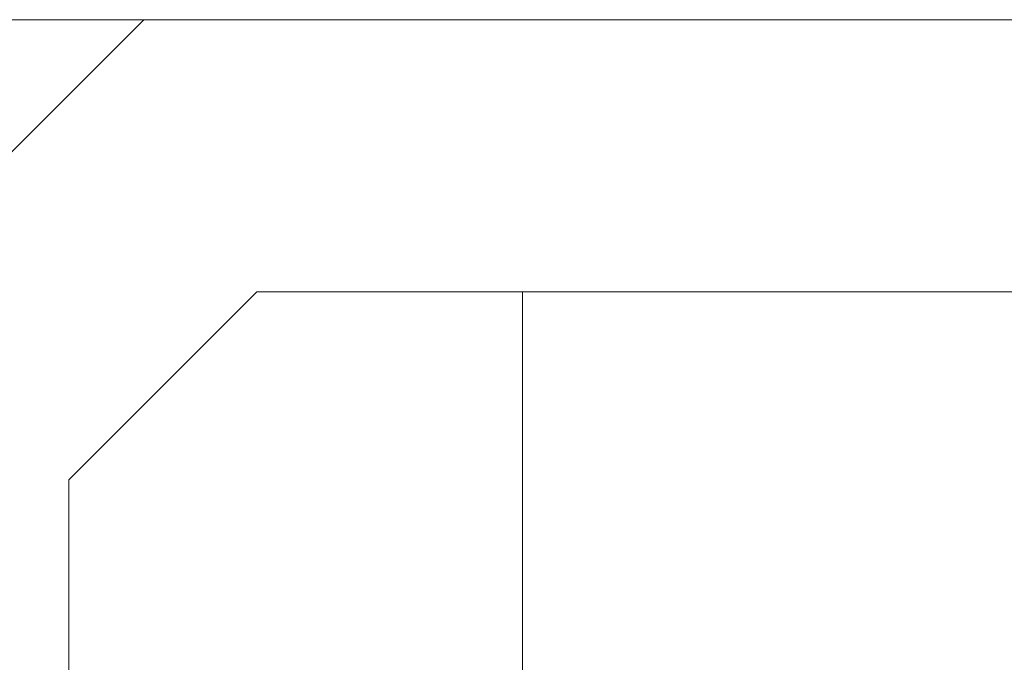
# Model space of a CAD drawing. Header units: feet. Extents: x 8 to 127, y 6 to 90.
# Tile 222 of 256: x 36.588 to 37.131, y 59.198 to 59.552. Entities that reach past the tile are written whole.
import ezdxf

# ---------------------------------------------------------------- set-up
doc = ezdxf.new("R2010")
doc.units = ezdxf.units.FT
doc.header["$MEASUREMENT"] = 0
doc.layers.add('madeira', color=35, linetype='Continuous')
doc.layers.add('MOBILIARIO', color=250, linetype='Continuous')

msp = doc.modelspace()

# ---------------------------------------------------------------- linework, layer by layer
at = {"layer": 'madeira', "lineweight": 5}
msp.add_line((42.11522, 59.55195), (35.76522, 59.55193), dxfattribs=at)
at = {"layer": 'MOBILIARIO', "lineweight": 5}
for p, q in [((36.65669, 59.55201), (36.46527, 59.36058)), ((37.57385, 59.55201), (36.65669, 59.55201)), ((36.61527, 59.29845), (36.71882, 59.40201)), ((36.71882, 59.40201), (37.51172, 59.40201)), ((36.86527, 59.40201), (36.86527, 58.65201)), ((36.61527, 58.50556), (36.61527, 59.29845))]:
    msp.add_line(p, q, dxfattribs=at)

doc.saveas('drawing.dxf')
